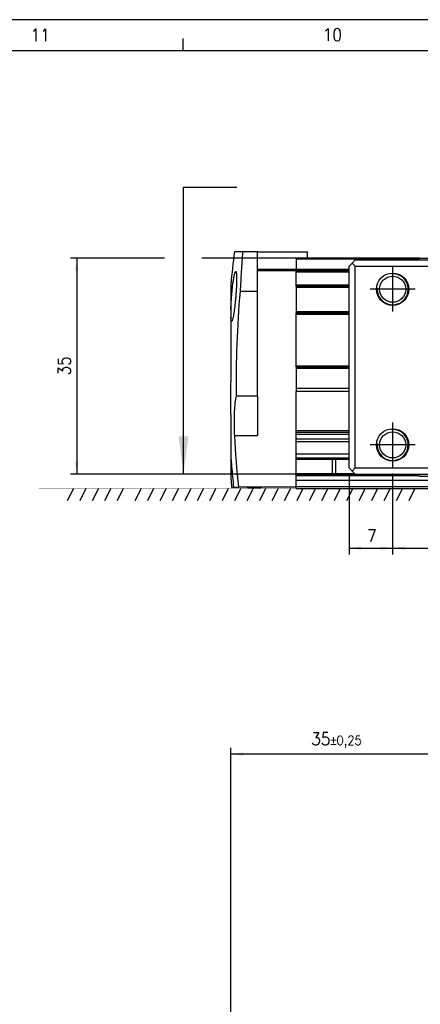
# Model space of a CAD drawing. Header units: millimetres. Extents: x -285 to 1770, y -280 to 203.
# Tile 6 of 29: x -197 to -133, y 45 to 203. Entities that reach past the tile are written whole.
import ezdxf

# ---------------------------------------------------------------- set-up
doc = ezdxf.new("R2010")
doc.units = ezdxf.units.MM
doc.linetypes.add('DOT_CENTER', pattern=[14, 12, -1, 0, -1])
doc.layers.add('1', color=7, linetype='Continuous')
doc.styles.add('CONVERTER_11', font='txt.shx', dxfattribs={"width": 0.9})
doc.dimstyles.new('ME10_DIM_26', dxfattribs={"dimtxt": 2, "dimasz": 2, "dimexe": 1, "dimexo": 1, "dimgap": 1, "dimtad": 1, "dimdsep": 46, "dimtxsty": 'CONVERTER_11', "dimsah": 1, "dimcen": 0.09, "dimclrd": 2, "dimclre": 2, "dimclrt": 2, "dimadec": 0, "dimazin": 0, "dimtol": 1, "dimtp": 0.2, "dimtm": 0.2, "dimtfac": 0.75, "dimtdec": 0, "dimtix": 1, "dimtmove": 0, "dimatfit": 3, "dimfxl": 1, "dimtolj": 1, "dimtzin": 0, "dimarcsym": 0})
doc.dimstyles.new('ME10_DIM_27', dxfattribs={"dimtxt": 2, "dimasz": 2, "dimexe": 1, "dimexo": 1, "dimgap": 1, "dimtad": 1, "dimdsep": 46, "dimtxsty": 'CONVERTER_11', "dimsah": 1, "dimcen": 0.09, "dimclrd": 2, "dimclre": 2, "dimclrt": 2, "dimadec": 0, "dimazin": 0, "dimtfac": 1, "dimtdec": 4, "dimtix": 1, "dimtmove": 0, "dimatfit": 3, "dimfxl": 1, "dimtolj": 1, "dimtzin": 0, "dimarcsym": 0})
doc.dimstyles.new('ME10_DIM_28', dxfattribs={"dimtxt": 2, "dimasz": 2, "dimexe": 1, "dimexo": 1, "dimgap": 1, "dimtad": 1, "dimdec": 0, "dimdsep": 46, "dimtxsty": 'CONVERTER_11', "dimsah": 1, "dimcen": 0.09, "dimclrd": 2, "dimclre": 2, "dimclrt": 2, "dimadec": 0, "dimazin": 0, "dimtfac": 1, "dimtdec": 4, "dimtix": 1, "dimtmove": 0, "dimatfit": 3, "dimfxl": 1, "dimtolj": 1, "dimtzin": 0, "dimarcsym": 0})
doc.dimstyles.new('ME10_DIM_46', dxfattribs={"dimtxt": 2, "dimasz": 2, "dimexe": 1, "dimexo": 1, "dimgap": 1, "dimtad": 1, "dimdsep": 46, "dimtxsty": 'CONVERTER_11', "dimsah": 1, "dimcen": 0.09, "dimclrd": 2, "dimclre": 2, "dimclrt": 2, "dimadec": 0, "dimazin": 0, "dimtol": 1, "dimtp": 0.25, "dimtm": 0.25, "dimtfac": 0.75, "dimtdec": 0, "dimtix": 1, "dimtmove": 0, "dimatfit": 3, "dimfxl": 1, "dimtolj": 1, "dimtzin": 0, "dimarcsym": 0})
doc.dimstyles.get("Standard").update_dxf_attribs({"dimtxt": 0.18, "dimasz": 0.18, "dimexe": 0.18, "dimexo": 0.0625, "dimgap": 0.09, "dimtad": 0, "dimtih": 1, "dimtoh": 1, "dimdec": 4, "dimzin": 0, "dimdsep": 46, "dimtxsty": 'Standard', "dimcen": 0.09, "dimadec": 0, "dimazin": 0, "dimtfac": 1, "dimtdec": 4, "dimtofl": 0, "dimtmove": 0, "dimatfit": 3, "dimfxl": 1, "dimtolj": 1, "dimtzin": 0, "dimarcsym": 0})

# ---------------------------------------------------------------- blocks, each defined once
blk = doc.blocks.new('Marco_a2', base_point=(304.21, -212.02))
at = {"layer": '1', "color": 2, "linetype": 'Continuous'}
for p, q in [((309.21, 202.98), (-284.79, 202.98)), ((-171.06, 197.98), (-171.06, 199.98))]:
    blk.add_line(p, q, dxfattribs=at)
at = {"layer": '1', "color": 7, "linetype": 'Continuous'}
blk.add_line((304.21, 197.98), (-264.79, 197.98), dxfattribs=at)
at = {"layer": '1', "color": 2, "char_height": 2, "attachment_point": 4, "line_spacing_factor": 1.20048, "style": 'CONVERTER_11'}
for s, insert in [('11', (-195.56, 200.53)), ('10', (-148.63, 200.57))]:
    blk.add_mtext(s, dxfattribs=dict(at, insert=insert))
blk = doc.blocks.new('Top', base_point=(304.21, -212.02))
blk.add_blockref('Marco_a2', (304.21, -212.02))
blk = doc.blocks.new('REGLA__4', base_point=(-163.4, 127.69))
at = {"color": 7, "linetype": 'Continuous'}
for p, q in [((-161.5, 165.69), (-162.83, 165.69)), ((-159.1, 165.69), (-161.5, 165.69)), ((-159.1, 165.69), (-151.1, 165.69)), ((-151.1, 164.69), (-152.9, 164.69)), ((-152.9, 164.69), (-152.9, 164.49)), ((-152.9, 164.49), (-152.9, 162.89)), ((-151.1, 164.69), (-151.1, 165.69)), ((-133.1, 164.69), (-151.1, 164.69)), ((-133.1, 164.69), (-130.49, 164.69)), ((-159.1, 162.69), (-152.9, 162.69)), ((-152.9, 162.69), (-144.4, 162.69)), ((-152.9, 162.49), (-152.9, 162.69)), ((-152.9, 160.37), (-152.9, 162.49)), ((-152.9, 160.29), (-152.9, 160.37)), ((-152.9, 160.2), (-152.9, 160.29)), ((-152.9, 160.2), (-152.9, 160)), ((-152.9, 160.2), (-144.4, 160.2)), ((-152.9, 160), (-152.9, 156.1)), ((-147.1, 160.2), (-147.1, 160.29)), ((-159.1, 159.33), (-161.91, 159.33)), ((-159.1, 142.51), (-159.1, 159.33)), ((-152.9, 156.1), (-152.9, 155.9)), ((-152.9, 155.9), (-144.4, 155.9)), ((-152.9, 155.7), (-152.9, 155.9)), ((-152.9, 147.4), (-152.9, 155.7)), ((-163.4, 150.99), (-163.4, 150.06)), ((-163.4, 150.06), (-163.4, 146.26)), ((-152.9, 147.2), (-152.9, 147.4)), ((-152.9, 147.2), (-152.9, 147)), ((-152.9, 147.2), (-144.4, 147.2)), ((-163.4, 146.26), (-163.4, 145.54)), ((-163.4, 145.54), (-163.4, 144.82)), ((-152.9, 147), (-152.9, 143.77)), ((-163.4, 144.82), (-163.4, 144.81)), ((-163.4, 143.38), (-163.4, 144.81)), ((-163.4, 142.27), (-163.4, 143.38)), ((-159.1, 142.51), (-162.53, 142.51)), ((-152.9, 143.77), (-152.9, 143.27)), ((-144.4, 143.27), (-152.9, 143.27)), ((-152.9, 136.97), (-152.9, 143.27)), ((-163.4, 139.56), (-163.4, 142.27)), ((-144.4, 136.97), (-152.9, 136.97)), ((-152.9, 136.75), (-152.9, 136.97)), ((-152.9, 136.75), (-144.4, 136.75)), ((-152.9, 136.72), (-152.9, 136.75)), ((-152.9, 136.72), (-144.4, 136.72)), ((-152.9, 136.5), (-152.9, 136.72)), ((-152.9, 136.38), (-152.9, 136.5)), ((-144.4, 136.38), (-152.9, 136.38)), ((-152.9, 135.96), (-152.9, 136.38)), ((-152.9, 135.59), (-152.9, 135.96)), ((-144.4, 135.59), (-152.9, 135.59)), ((-152.9, 135.2), (-152.9, 135.59)), ((-144.4, 135.2), (-152.9, 135.2)), ((-152.9, 133.2), (-152.9, 135.2)), ((-144.4, 133.2), (-152.9, 133.2)), ((-152.9, 132.62), (-152.9, 133.2)), ((-163.4, 131.27), (-163.4, 129.32)), ((-152.9, 132.42), (-152.9, 132.62)), ((-152.9, 132.42), (-147.1, 132.42)), ((-152.9, 130.12), (-152.9, 132.42)), ((-147.1, 132.42), (-147.1, 130.12)), ((-147.1, 132.42), (-144.4, 132.42)), ((-146.6, 132.42), (-146.6, 130.12)), ((-152.9, 130.12), (-147.1, 130.12)), ((-152.9, 129.92), (-152.9, 130.12)), ((-152.9, 129.71), (-152.9, 129.92)), ((-152.9, 128.99), (-152.9, 129.71)), ((-133.12, 129.71), (-152.9, 129.71)), ((-147.1, 130.12), (-143.52, 130.12)), ((-152.9, 127.99), (-152.9, 128.99)), ((83.74, 128.99), (-152.9, 128.99)), ((-163.28, 127.89), (-163.26, 127.89)), ((-163.26, 127.89), (-162.97, 127.89)), ((-162.97, 127.89), (-162.19, 127.89)), ((-158.6, 127.89), (-162.19, 127.89)), ((-160.3, 127.77), (-158.6, 127.77)), ((-158.6, 127.89), (-158.6, 127.77)), ((-152.9, 127.89), (-158.6, 127.89)), ((-152.9, 127.99), (84.06, 127.99)), ((-152.9, 127.89), (-152.9, 127.99)), ((-152.9, 127.69), (-152.9, 127.89)), ((-152.9, 127.69), (-152.9, 127.89)), ((-152.9, 127.89), (-152.9, 127.89)), ((-152.9, 127.69), (84.26, 127.69))]:
    blk.add_line(p, q, dxfattribs=at)
at = {"color": 3, "linetype": 'Continuous'}
for p, q in [((-133.3, 164.49), (-152.9, 164.49)), ((-159.1, 162.89), (-152.9, 162.89)), ((-152.9, 162.89), (-144.4, 162.89)), ((-152.9, 162.49), (-144.4, 162.49)), ((-152.9, 160.37), (-144.4, 160.37)), ((-152.9, 160), (-144.4, 160)), ((-152.9, 156.1), (-144.4, 156.1)), ((-152.9, 155.7), (-144.4, 155.7)), ((-152.9, 147.4), (-144.4, 147.4)), ((-152.9, 147), (-144.4, 147)), ((-144.4, 143.77), (-152.9, 143.77)), ((-162.83, 136.18), (-159.1, 136.18)), ((-163.28, 131.27), (-163.4, 131.27)), ((-152.9, 132.62), (-144.4, 132.62)), ((-152.9, 129.92), (-133.33, 129.92)), ((-160.3, 127.89), (-160.3, 127.77))]:
    blk.add_line(p, q, dxfattribs=at)
at = {"color": 7, "linetype": 'Continuous'}
for centre, radius, start, end in [((3.87, 144.82), 168, 172.8628, 174.655), ((3.87, 144.82), 166.42, 174.9974, 180.7973), ((3.87, 144.82), 166.92, 182.9671, 185.8201), ((3.87, 144.82), 167.69, 184.6345, 185.7932), ((3.87, 144.82), 167.99, 185.2952, 185.783), ((3.87, 144.82), 168, 185.345, 185.7826), ((-160.3, 128.77), 1, 241.3046, 270)]:
    blk.add_arc(centre, radius, start, end, dxfattribs=at)
for points, knots in [([(-161.5, 165.69), (-161.53, 165.17), (-161.61, 164.12), (-161.72, 162.54), (-161.82, 160.94), (-161.88, 159.87), (-161.91, 159.33)], [0, 0, 0, 0, 1.573376, 3.162606, 4.762647, 6.375487, 6.375487, 6.375487, 6.375487]), ([(-159.1, 162.89), (-159.1, 163.36), (-159.1, 164.3), (-159.1, 165.23), (-159.1, 165.69)], [0, 0, 0, 0, 1.406681, 2.799989, 2.799989, 2.799989, 2.799989]), ([(-159.1, 162.69), (-159.1, 162.73), (-159.1, 162.79), (-159.1, 162.86), (-159.1, 162.89)], [0, 0, 0, 0, 0.1000313, 0.2000001, 0.2000001, 0.2000001, 0.2000001]), ([(-152.9, 162.89), (-152.9, 162.88), (-152.9, 162.86), (-152.9, 162.82), (-152.9, 162.78), (-152.9, 162.75), (-152.9, 162.73), (-152.9, 162.71), (-152.9, 162.7), (-152.9, 162.7), (-152.9, 162.69)], [0, 0, 0, 0, 0.0390169, 0.0765367, 0.1169791, 0.1414214, 0.1662888, 0.1847759, 0.1919354, 0.2, 0.2, 0.2, 0.2]), ([(-163.4, 156.36), (-163.4, 156.45), (-163.39, 156.66), (-163.38, 157.01), (-163.35, 157.46), (-163.32, 157.99), (-163.28, 158.43), (-163.25, 158.78), (-163.23, 159.03), (-163.2, 159.33), (-163.17, 159.68), (-163.13, 160.06), (-163.09, 160.39), (-163.05, 160.69), (-163.01, 160.95), (-162.96, 161.25), (-162.91, 161.57), (-162.86, 161.86), (-162.8, 162.1), (-162.76, 162.26), (-162.72, 162.38), (-162.68, 162.47), (-162.65, 162.54), (-162.62, 162.55), (-162.61, 162.55)], [0, 0, 0, 0, 0.274511, 0.627696, 1.05751, 1.627831, 2.210753, 2.405587, 2.662505, 2.971532, 3.322705, 3.706076, 4.11172, 4.325926, 4.601183, 4.914803, 5.244158, 5.566728, 5.800546, 5.965152, 6.073544, 6.189618, 6.251546, 6.281611, 6.281611, 6.281611, 6.281611]), ([(-162.61, 162.55), (-162.6, 162.54), (-162.56, 162.52), (-162.55, 162.45), (-162.52, 162.37), (-162.51, 162.25), (-162.49, 162.08), (-162.48, 161.9), (-162.47, 161.71), (-162.47, 161.5), (-162.47, 161.21), (-162.48, 160.85), (-162.49, 160.52), (-162.5, 160.24), (-162.51, 160.01), (-162.52, 159.71), (-162.54, 159.37), (-162.57, 158.97), (-162.6, 158.62), (-162.62, 158.32), (-162.65, 158.07), (-162.68, 157.77), (-162.71, 157.42), (-162.75, 157.05), (-162.81, 156.6), (-162.87, 156.12), (-162.95, 155.64), (-163.02, 155.26), (-163.09, 154.96), (-163.14, 154.76), (-163.2, 154.63), (-163.23, 154.56), (-163.26, 154.55), (-163.27, 154.55)], [0, 0, 0, 0, 0.044935, 0.115936, 0.201601, 0.309591, 0.476005, 0.714907, 0.84971, 1.055316, 1.336817, 1.69937, 2.148189, 2.318352, 2.552387, 2.846242, 3.195881, 3.597282, 4.046437, 4.240278, 4.496121, 4.804065, 5.15422, 5.536711, 5.941684, 6.49751, 6.987001, 7.400345, 7.659647, 7.908745, 8.025085, 8.087144, 8.117218, 8.117218, 8.117218, 8.117218]), ([(-159.1, 159.33), (-159.1, 159.9), (-159.1, 161.02), (-159.1, 162.14), (-159.1, 162.69)], [0, 0, 0, 0, 1.688796, 3.361752, 3.361752, 3.361752, 3.361752]), ([(-163.4, 160.47), (-163.4, 160.36), (-163.4, 160.14), (-163.4, 159.65), (-163.4, 158.9), (-163.4, 158.04), (-163.4, 157.16), (-163.4, 156.65), (-163.4, 156.36)], [0, 0, 0, 0, 0.33105, 0.662101, 1.474266, 2.586146, 3.238413, 4.114296, 4.114296, 4.114296, 4.114296]), ([(-146.99, 160.2), (-147, 160.2), (-147, 160.2), (-147.02, 160.22), (-147.03, 160.23), (-147.05, 160.25), (-147.08, 160.27), (-147.09, 160.29), (-147.1, 160.29)], [0, 0, 0, 0, 0.012267, 0.0257126, 0.0526037, 0.0814578, 0.1122568, 0.1443206, 0.1443206, 0.1443206, 0.1443206]), ([(-163.4, 156.36), (-163.4, 156.18), (-163.4, 155.81), (-163.4, 155.43), (-163.4, 155.24)], [0, 0, 0, 0, 0.528619, 1.121144, 1.121144, 1.121144, 1.121144]), ([(-163.4, 155.24), (-163.4, 155.17), (-163.4, 155.05), (-163.4, 154.45), (-163.4, 153.47), (-163.4, 152.18), (-163.4, 151.37), (-163.4, 150.99)], [0, 0, 0, 0, 0.18451, 0.374699, 1.796711, 3.112145, 4.244003, 4.244003, 4.244003, 4.244003]), ([(-163.27, 154.55), (-163.29, 154.57), (-163.34, 154.61), (-163.35, 154.72), (-163.37, 154.85), (-163.39, 155.02), (-163.4, 155.16), (-163.4, 155.24)], [0, 0, 0, 0, 0.0752494, 0.1991822, 0.3071398, 0.4734788, 0.7122633, 0.7122633, 0.7122633, 0.7122633]), ([(-162.53, 142.51), (-162.56, 142.37), (-162.65, 142.01), (-162.74, 141.38), (-162.81, 140.66), (-162.86, 139.87), (-162.88, 139.04), (-162.89, 138.12), (-162.87, 137.16), (-162.84, 136.51), (-162.83, 136.18)], [0, 0, 0, 0, 0.426425, 1.101755, 1.902221, 2.604077, 3.473814, 4.399971, 5.365001, 6.350203, 6.350203, 6.350203, 6.350203]), ([(-159.1, 142.51), (-159.1, 142.32), (-159.1, 141.96), (-159.1, 141.33), (-159.1, 140.66), (-159.1, 139.87), (-159.1, 139.04), (-159.1, 138.16), (-159.1, 137.2), (-159.1, 136.55), (-159.1, 136.18)], [0, 0, 0, 0, 0.551589, 1.084513, 1.882103, 2.582898, 3.451368, 4.376808, 5.218667, 6.324555, 6.324555, 6.324555, 6.324555]), ([(-163.4, 139.56), (-163.4, 139.1), (-163.4, 138.2), (-163.4, 137.02), (-163.4, 136.05), (-163.4, 135.52), (-163.4, 135.27)], [0, 0, 0, 0, 1.377916, 2.698029, 3.534865, 4.285921, 4.285921, 4.285921, 4.285921]), ([(-163.4, 135.27), (-163.4, 135.23), (-163.4, 135.13), (-163.4, 134.9), (-163.4, 134.55), (-163.4, 134.1), (-163.4, 133.62), (-163.4, 133.19), (-163.4, 132.9), (-163.4, 132.74), (-163.4, 132.7), (-163.4, 132.68)], [0, 0, 0, 0, 0.128013, 0.304482, 0.674225, 1.171573, 1.660263, 2.109472, 2.469266, 2.525625, 2.58735, 2.58735, 2.58735, 2.58735]), ([(-163.4, 132.68), (-163.4, 132.49), (-163.4, 132.02), (-163.4, 131.55), (-163.4, 131.27)], [0, 0, 0, 0, 0.591708, 1.412652, 1.412652, 1.412652, 1.412652]), ([(-163.4, 132.68), (-163.39, 132.56), (-163.37, 132.33), (-163.34, 131.99), (-163.31, 131.64), (-163.29, 131.4), (-163.28, 131.27)], [0, 0, 0, 0, 0.372103, 0.697567, 1.027904, 1.41809, 1.41809, 1.41809, 1.41809]), ([(-163.4, 129.32), (-163.4, 129.29), (-163.4, 129.24), (-163.4, 129.19), (-163.4, 129.17)], [0, 0, 0, 0, 0.0964268, 0.1466388, 0.1466388, 0.1466388, 0.1466388])]:
    blk.add_open_spline(points, degree=3, knots=knots, dxfattribs=at)
blk.add_open_spline([(-147.1, 160.29), (-147.58, 160.29), (-148.55, 160.29), (-150, 160.29), (-151.45, 160.29), (-152.42, 160.29), (-152.9, 160.29)], degree=3, dxfattribs=at)
blk = doc.blocks.new('CABEZA__5', base_point=(-144.4, 129.69))
at = {"color": 7, "linetype": 'Continuous'}
for p, q in [((-133.1, 164.69), (-133.4, 164.39)), ((-133.1, 164.69), (-130.49, 164.69)), ((-130.49, 164.69), (-122.85, 164.69)), ((-122.85, 164.69), (-115.95, 164.69)), ((-115.95, 164.69), (-110.2, 164.69)), ((-110.2, 164.69), (-109.9, 164.39)), ((-88.6, 164.69), (-88.9, 164.39)), ((-82.85, 164.69), (-88.6, 164.69)), ((-75.95, 164.69), (-82.85, 164.69)), ((-68.31, 164.69), (-75.95, 164.69)), ((-65.7, 164.69), (-68.31, 164.69)), ((-65.7, 164.69), (-65.4, 164.39)), ((-143.9, 163.89), (-144.4, 163.39)), ((-144.4, 159.93), (-144.4, 163.39)), ((-143.9, 163.89), (-143.4, 164.39)), ((-143.9, 163.89), (-143.4, 163.39)), ((-143.4, 164.39), (-133.4, 164.39)), ((-143.4, 163.39), (-126.4, 163.39)), ((-143.4, 130.99), (-143.4, 163.39)), ((-133.4, 164.39), (-130.69, 164.39)), ((-130.69, 164.39), (-109.9, 164.39)), ((-126.4, 163.89), (-126.4, 163.39)), ((-126.4, 163.89), (-72.4, 163.89)), ((-126.4, 163.39), (-126.4, 161.74)), ((-122.15, 163.47), (-76.64, 163.47)), ((-121.75, 163.14), (-77.05, 163.14)), ((-77.42, 163.39), (-121.38, 163.39)), ((-109.9, 164.39), (-88.9, 164.39)), ((-88.9, 164.39), (-68.11, 164.39)), ((-72.4, 163.89), (-72.4, 163.39)), ((-72.4, 163.39), (-72.4, 161.74)), ((-72.4, 163.39), (-55.4, 163.39)), ((-68.11, 164.39), (-65.4, 164.39)), ((-65.4, 164.39), (-55.4, 164.39)), ((-55.4, 164.39), (-54.9, 163.89)), ((-54.9, 163.89), (-55.4, 163.39)), ((-55.4, 130.99), (-55.4, 163.39)), ((-54.4, 163.39), (-54.9, 163.89)), ((-54.4, 160.02), (-54.4, 163.39)), ((-144.4, 159.03), (-144.4, 159.93)), ((-54.4, 160.02), (-54.4, 159.93)), ((-54.4, 158.68), (-54.4, 159.93)), ((-144.4, 159), (-144.4, 159.03)), ((-144.4, 158.68), (-144.4, 159)), ((-144.4, 158.5), (-144.4, 158.68)), ((-144.4, 157.92), (-144.4, 158.5)), ((-54.4, 158.5), (-54.4, 158.68)), ((-54.4, 157.92), (-54.4, 158.5)), ((-144.4, 157.01), (-144.4, 157.92)), ((-144.4, 144.59), (-144.4, 157.01)), ((-54.4, 157.92), (-54.4, 157.01)), ((-54.4, 144.59), (-54.4, 157.01)), ((-144.4, 144.41), (-144.4, 144.59)), ((-144.4, 144.09), (-144.4, 144.41)), ((-144.4, 143.15), (-144.4, 144.09)), ((-54.4, 144.41), (-54.4, 144.59)), ((-54.4, 144.41), (-54.4, 143.15)), ((-144.4, 138.47), (-144.4, 143.15)), ((-54.4, 143.06), (-54.4, 143.15)), ((-54.4, 142.69), (-54.4, 143.06)), ((-54.4, 142.69), (-54.4, 141.19)), ((-54.4, 137.56), (-54.4, 141.19)), ((-144.4, 130.99), (-144.4, 138.47)), ((-54.4, 137.55), (-54.4, 137.56)), ((-54.4, 137.35), (-54.4, 137.55)), ((-54.4, 130.99), (-54.4, 137.35)), ((-126.4, 132.65), (-126.4, 130.99)), ((-77.05, 131.24), (-121.75, 131.24)), ((-72.4, 132.65), (-72.4, 130.99)), ((-144.4, 130.99), (-143.9, 130.49)), ((-143.4, 130.99), (-143.9, 130.49)), ((-143.4, 129.99), (-143.9, 130.49)), ((-143.4, 130.99), (-126.4, 130.99)), ((-143.4, 129.99), (-133.4, 129.99)), ((-133.1, 129.69), (-133.4, 129.99)), ((-133.4, 129.99), (-130.69, 129.99)), ((-133.1, 129.69), (-130.49, 129.69)), ((-130.69, 129.99), (-109.9, 129.99)), ((-130.49, 129.69), (-110.2, 129.69)), ((-126.4, 130.99), (-126.4, 130.49)), ((-72.4, 130.49), (-126.4, 130.49)), ((-76.64, 130.92), (-122.15, 130.92)), ((-77.42, 130.99), (-121.38, 130.99)), ((-110.2, 129.69), (-109.9, 129.99)), ((-109.9, 129.99), (-88.9, 129.99)), ((-88.9, 129.99), (-68.11, 129.99)), ((-88.9, 129.99), (-88.6, 129.69)), ((-68.31, 129.69), (-88.6, 129.69)), ((-55.4, 130.99), (-72.4, 130.99)), ((-72.4, 130.99), (-72.4, 130.49)), ((-65.7, 129.69), (-68.31, 129.69)), ((-68.11, 129.99), (-65.4, 129.99)), ((-65.7, 129.69), (-65.4, 129.99)), ((-65.4, 129.99), (-55.4, 129.99)), ((-55.4, 130.99), (-54.9, 130.49)), ((-55.4, 129.99), (-54.9, 130.49)), ((-54.9, 130.49), (-54.4, 130.99))]:
    blk.add_line(p, q, dxfattribs=at)
for centre, radius in [((-137.4, 159.69), 2.6), ((-137.4, 159.69), 2.1), ((-121.9, 158.94), 3.25), ((-121.9, 158.94), 2.8), ((-76.9, 158.94), 3.25), ((-76.9, 158.94), 2.8), ((-61.4, 159.69), 2.6), ((-61.4, 159.69), 2.1), ((-121.9, 135.44), 3.25), ((-121.9, 135.44), 2.8), ((-76.9, 135.44), 3.25), ((-76.9, 135.44), 2.8), ((-137.4, 134.69), 2.6), ((-137.4, 134.69), 2.1), ((-61.4, 134.69), 2.6), ((-61.4, 134.69), 2.1)]:
    blk.add_circle(centre, radius, dxfattribs=at)
for centre, radius, start, end in [((-121.75, 158.39), 4.75, 107.6371, 153.3846), ((-99.4, 147.19), 28.52, 145.7925, 146.5328), ((-121.75, 158.4), 4.75, 107.3144, 107.6649), ((-99.4, 147.19), 28.5, 145.9834, 146.4873), ((-121.75, 158.39), 4.75, 89.9978, 107.2861), ((-121.38, 158.02), 5.37, 89.973, 107.7651), ((-77.41, 158.02), 5.37, 72.2349, 90.027), ((-77.05, 158.39), 4.75, 72.7138, 89.9978), ((-99.4, 147.19), 28.52, 33.4672, 34.2075), ((-99.4, 147.19), 28.5, 33.5126, 34.0166), ((-77.04, 158.39), 4.75, 72.3906, 72.7422), ((-77.05, 158.39), 4.75, 26.616, 72.3651), ((-99.4, 147.19), 30.67, 151.6837, 208.3163), ((-99.4, 147.19), 30.54, 152.1539, 153.9157), ((-99.4, 147.19), 30.67, 331.6837, 28.3163), ((-99.4, 147.19), 30.54, 26.0843, 27.8461), ((-99.4, 147.19), 30, 153.4504, 206.5496), ((-99.4, 147.19), 29.75, 153.3847, 206.6153), ((-122.95, 159.55), 0.188, 73.0643, 226.9357), ((-122.71, 160.34), 0.642, 253.0643, 346.9357), ((-121.9, 160.16), 0.188, 13.0643, 166.9357), ((-121.09, 160.34), 0.642, 193.0643, 286.9357), ((-120.85, 159.55), 0.188, 313.0643, 106.9357), ((-77.95, 159.55), 0.188, 73.0643, 226.9357), ((-77.71, 160.34), 0.642, 253.0643, 346.9357), ((-76.9, 160.16), 0.188, 13.0643, 166.9357), ((-76.09, 160.34), 0.642, 193.0643, 286.9357), ((-75.85, 159.55), 0.188, 313.0643, 106.9357), ((-99.4, 147.19), 29.75, 333.3845, 26.6155), ((-99.4, 147.19), 30, 333.4502, 26.5498), ((-122.95, 158.34), 0.188, 133.0643, 286.9357), ((-123.51, 158.94), 0.642, 313.0643, 46.9357), ((-122.71, 157.54), 0.642, 13.0643, 106.9357), ((-121.09, 157.54), 0.642, 73.0643, 166.9357), ((-120.28, 158.94), 0.642, 133.0643, 226.9357), ((-120.85, 158.34), 0.188, 253.0643, 46.9357), ((-77.95, 158.34), 0.188, 133.0643, 286.9357), ((-78.51, 158.94), 0.642, 313.0643, 46.9357), ((-77.71, 157.54), 0.642, 13.0643, 106.9357), ((-76.09, 157.54), 0.642, 73.0643, 166.9357), ((-75.28, 158.94), 0.642, 133.0643, 226.9357), ((-75.85, 158.34), 0.188, 253.0643, 46.9357), ((-121.9, 157.73), 0.188, 193.0643, 346.9357), ((-76.9, 157.73), 0.188, 193.0643, 346.9357), ((-122.95, 136.05), 0.188, 73.0643, 226.9357), ((-122.71, 136.84), 0.642, 253.0643, 346.9357), ((-121.9, 136.66), 0.188, 13.0643, 166.9357), ((-121.09, 136.84), 0.642, 193.0643, 286.9357), ((-120.85, 136.05), 0.188, 313.0643, 106.9357), ((-77.95, 136.05), 0.188, 73.0643, 226.9357), ((-77.71, 136.84), 0.642, 253.0643, 346.9357), ((-76.9, 136.66), 0.188, 13.0643, 166.9357), ((-76.09, 136.84), 0.642, 193.0643, 286.9357), ((-75.85, 136.05), 0.188, 313.0643, 106.9357), ((-122.95, 134.84), 0.188, 133.0643, 286.9357), ((-123.51, 135.44), 0.642, 313.0643, 46.9357), ((-122.71, 134.04), 0.642, 13.0643, 106.9357), ((-121.09, 134.04), 0.642, 73.0643, 166.9357), ((-120.28, 135.44), 0.642, 133.0643, 226.9357), ((-120.85, 134.84), 0.188, 253.0643, 46.9357), ((-77.95, 134.84), 0.188, 133.0643, 286.9357), ((-78.51, 135.44), 0.642, 313.0643, 46.9357), ((-77.71, 134.04), 0.642, 13.0643, 106.9357), ((-76.09, 134.04), 0.642, 73.0643, 166.9357), ((-75.28, 135.44), 0.642, 133.0643, 226.9357), ((-75.85, 134.84), 0.188, 253.0643, 46.9357), ((-99.4, 147.19), 30.54, 206.0843, 207.8461), ((-121.75, 135.99), 4.75, 206.616, 252.3635), ((-121.9, 134.23), 0.188, 193.0643, 346.9357), ((-76.9, 134.23), 0.188, 193.0643, 346.9357), ((-77.05, 135.99), 4.75, 287.6349, 333.384), ((-99.4, 147.19), 30.54, 332.1539, 333.9157), ((-121.75, 135.99), 4.75, 252.3614, 252.7118), ((-99.4, 147.19), 28.52, 213.4622, 214.2025), ((-121.75, 135.99), 4.75, 252.7118, 269.9978), ((-99.39, 147.19), 28.5, 213.503, 214.007), ((-121.38, 136.37), 5.37, 252.2349, 270.027), ((-77.41, 136.37), 5.37, 269.973, 287.7651), ((-77.05, 135.99), 4.75, 270.0022, 287.2862), ((-99.4, 147.19), 28.52, 325.7925, 326.5328), ((-99.4, 147.19), 28.5, 325.9834, 326.4874), ((-77.04, 136), 4.75, 287.2578, 287.6094)]:
    blk.add_arc(centre, radius, start, end, dxfattribs=at)
for points, knots in [([(-130.69, 164.39), (-130.67, 164.42), (-130.64, 164.47), (-130.59, 164.54), (-130.54, 164.62), (-130.51, 164.67), (-130.49, 164.69)], [0, 0, 0, 0, 0.0900762, 0.1799826, 0.2700101, 0.3600426, 0.3600426, 0.3600426, 0.3600426]), ([(-68.31, 164.69), (-68.29, 164.67), (-68.26, 164.62), (-68.21, 164.54), (-68.16, 164.47), (-68.12, 164.42), (-68.11, 164.39)], [0, 0, 0, 0, 0.0900533, 0.1800672, 0.270101, 0.3600651, 0.3600651, 0.3600651, 0.3600651]), ([(-122.15, 163.47), (-122.39, 163.46), (-122.87, 163.44), (-123.61, 163.28), (-124.29, 163.04), (-124.96, 162.69), (-125.52, 162.29), (-126.02, 161.81), (-126.46, 161.28), (-126.69, 160.86), (-126.82, 160.62)], [0, 0, 0, 0, 0.721506, 1.441287, 2.250928, 2.879463, 3.691313, 4.319195, 4.948895, 5.756557, 5.756557, 5.756557, 5.756557]), ([(-126.23, 160.6), (-126.01, 160.97), (-125.65, 161.59), (-124.8, 162.37), (-123.94, 162.92), (-123.26, 163.14), (-122.98, 163.23)], [0, 0, 0, 0, 1.275851, 2.145308, 3.421126, 4.29557, 4.29557, 4.29557, 4.29557]), ([(-123.02, 163.14), (-123.02, 163.15), (-123.01, 163.16), (-123, 163.18), (-122.99, 163.21), (-122.99, 163.22), (-122.98, 163.23)], [0, 0, 0, 0, 0.02562654, 0.05057561, 0.07398386, 0.09673126, 0.09673126, 0.09673126, 0.09673126]), ([(-76.64, 163.47), (-76.4, 163.46), (-75.92, 163.44), (-75.18, 163.28), (-74.5, 163.04), (-73.89, 162.72), (-73.32, 162.33), (-72.81, 161.86), (-72.33, 161.28), (-72.1, 160.86), (-71.97, 160.62)], [0, 0, 0, 0, 0.721506, 1.441287, 2.250928, 2.879463, 3.51128, 4.31919, 4.94889, 5.756552, 5.756552, 5.756552, 5.756552]), ([(-72.56, 160.6), (-72.74, 160.91), (-73.1, 161.53), (-73.93, 162.33), (-74.85, 162.92), (-75.53, 163.14), (-75.81, 163.23)], [0, 0, 0, 0, 1.068741, 2.145793, 3.421612, 4.296056, 4.296056, 4.296056, 4.296056]), ([(-75.77, 163.14), (-75.78, 163.15), (-75.78, 163.16), (-75.79, 163.18), (-75.8, 163.21), (-75.81, 163.22), (-75.81, 163.23)], [0, 0, 0, 0, 0.025617, 0.05055661, 0.07395566, 0.09669395, 0.09669395, 0.09669395, 0.09669395]), ([(-126.4, 161.74), (-126.4, 161.72), (-126.4, 161.67), (-126.4, 161.6), (-126.4, 161.53), (-126.4, 161.48), (-126.4, 161.46)], [0, 0, 0, 0, 0.0720751, 0.141903, 0.213819, 0.2846125, 0.2846125, 0.2846125, 0.2846125]), ([(-72.4, 161.46), (-72.4, 161.48), (-72.4, 161.53), (-72.4, 161.6), (-72.4, 161.67), (-72.4, 161.72), (-72.4, 161.74)], [0, 0, 0, 0, 0.0704321, 0.1427095, 0.2139459, 0.2846125, 0.2846125, 0.2846125, 0.2846125]), ([(-126.82, 133.77), (-126.69, 133.53), (-126.46, 133.11), (-126, 132.55), (-125.5, 132.08), (-124.91, 131.67), (-124.26, 131.34), (-123.58, 131.1), (-122.87, 130.95), (-122.39, 130.93), (-122.15, 130.92)], [0, 0, 0, 0, 0.807688, 1.437402, 2.155277, 2.877169, 3.594616, 4.315384, 5.03516, 5.75666, 5.75666, 5.75666, 5.75666]), ([(-126.4, 132.93), (-126.4, 132.91), (-126.4, 132.86), (-126.4, 132.79), (-126.4, 132.72), (-126.4, 132.67), (-126.4, 132.65)], [0, 0, 0, 0, 0.0707838, 0.1427095, 0.2125582, 0.2846125, 0.2846125, 0.2846125, 0.2846125]), ([(-122.98, 131.16), (-123.32, 131.28), (-124.01, 131.5), (-124.85, 132.06), (-125.65, 132.8), (-126.01, 133.42), (-126.23, 133.79)], [0, 0, 0, 0, 1.079352, 2.150692, 3.020148, 4.296, 4.296, 4.296, 4.296]), ([(-76.64, 130.92), (-76.4, 130.93), (-75.92, 130.95), (-75.24, 131.1), (-74.56, 131.33), (-73.88, 131.66), (-73.27, 132.1), (-72.77, 132.58), (-72.33, 133.11), (-72.1, 133.53), (-71.97, 133.77)], [0, 0, 0, 0, 0.7215, 1.441276, 2.073194, 2.879438, 3.691276, 4.319151, 4.948865, 5.756553, 5.756553, 5.756553, 5.756553]), ([(-75.81, 131.16), (-75.47, 131.28), (-74.79, 131.5), (-73.88, 132.1), (-73.1, 132.85), (-72.74, 133.48), (-72.56, 133.79)], [0, 0, 0, 0, 1.079352, 2.150692, 3.227744, 4.296486, 4.296486, 4.296486, 4.296486]), ([(-72.4, 132.65), (-72.4, 132.67), (-72.4, 132.72), (-72.4, 132.79), (-72.4, 132.86), (-72.4, 132.91), (-72.4, 132.93)], [0, 0, 0, 0, 0.0714152, 0.141903, 0.2127252, 0.2846125, 0.2846125, 0.2846125, 0.2846125]), ([(-122.98, 131.16), (-122.99, 131.17), (-122.99, 131.18), (-123, 131.2), (-123.01, 131.23), (-123.02, 131.24), (-123.02, 131.25)], [0, 0, 0, 0, 0.02274741, 0.04615565, 0.07110471, 0.09673126, 0.09673126, 0.09673126, 0.09673126]), ([(-75.81, 131.16), (-75.81, 131.17), (-75.8, 131.18), (-75.79, 131.2), (-75.78, 131.23), (-75.78, 131.24), (-75.77, 131.25)], [0, 0, 0, 0, 0.0227383, 0.04613734, 0.07107695, 0.09669395, 0.09669395, 0.09669395, 0.09669395]), ([(-130.69, 129.99), (-130.67, 129.97), (-130.64, 129.92), (-130.59, 129.84), (-130.54, 129.77), (-130.51, 129.72), (-130.49, 129.69)], [0, 0, 0, 0, 0.0901112, 0.1799867, 0.2700986, 0.3600426, 0.3600426, 0.3600426, 0.3600426]), ([(-68.31, 129.69), (-68.29, 129.72), (-68.26, 129.77), (-68.21, 129.84), (-68.16, 129.92), (-68.12, 129.97), (-68.11, 129.99)], [0, 0, 0, 0, 0.0899221, 0.1800712, 0.2699355, 0.3600651, 0.3600651, 0.3600651, 0.3600651])]:
    blk.add_open_spline(points, degree=3, knots=knots, dxfattribs=at)
at = {"color": 3, "linetype": 'Continuous'}
for points, knots in [([(-122.15, 163.47), (-122.15, 163.46), (-122.13, 163.46), (-122, 163.45), (-121.74, 163.43), (-121.5, 163.41), (-121.38, 163.39)], [0, 0, 0, 0, 0.0215541, 0.0431106, 0.4097698, 0.7771559, 0.7771559, 0.7771559, 0.7771559]), ([(-76.64, 163.47), (-76.65, 163.46), (-76.66, 163.46), (-76.8, 163.45), (-77.05, 163.43), (-77.29, 163.41), (-77.42, 163.39)], [0, 0, 0, 0, 0.0215642, 0.0431308, 0.4099621, 0.7775203, 0.7775203, 0.7775203, 0.7775203]), ([(-126.82, 160.62), (-126.8, 160.62), (-126.75, 160.62), (-126.68, 160.62), (-126.6, 160.61), (-126.53, 160.61), (-126.45, 160.61), (-126.38, 160.61), (-126.31, 160.61), (-126.26, 160.6), (-126.23, 160.6)], [0, 0, 0, 0, 0.0735349, 0.1471112, 0.2207295, 0.2943901, 0.3680936, 0.4418402, 0.5156301, 0.5894636, 0.5894636, 0.5894636, 0.5894636]), ([(-71.97, 160.62), (-72, 160.62), (-72.04, 160.62), (-72.12, 160.62), (-72.19, 160.61), (-72.27, 160.61), (-72.34, 160.61), (-72.41, 160.61), (-72.49, 160.61), (-72.54, 160.6), (-72.56, 160.6)], [0, 0, 0, 0, 0.0735688, 0.147179, 0.2208311, 0.2945255, 0.3682629, 0.4420434, 0.5158671, 0.5897345, 0.5897345, 0.5897345, 0.5897345]), ([(-126.23, 133.79), (-126.26, 133.78), (-126.31, 133.78), (-126.38, 133.78), (-126.45, 133.78), (-126.53, 133.78), (-126.6, 133.77), (-126.68, 133.77), (-126.75, 133.77), (-126.8, 133.77), (-126.82, 133.77)], [0, 0, 0, 0, 0.0738335, 0.1476233, 0.22137, 0.2950735, 0.3687341, 0.4423523, 0.5159287, 0.5894635, 0.5894635, 0.5894635, 0.5894635]), ([(-72.56, 133.79), (-72.54, 133.78), (-72.49, 133.78), (-72.41, 133.78), (-72.34, 133.78), (-72.27, 133.78), (-72.19, 133.77), (-72.12, 133.77), (-72.04, 133.77), (-72, 133.77), (-71.97, 133.77)], [0, 0, 0, 0, 0.0738673, 0.147691, 0.2214715, 0.2952089, 0.3689034, 0.4425555, 0.5161657, 0.5897345, 0.5897345, 0.5897345, 0.5897345]), ([(-121.38, 130.99), (-121.5, 130.98), (-121.74, 130.96), (-122, 130.94), (-122.13, 130.93), (-122.15, 130.92), (-122.15, 130.92)], [0, 0, 0, 0, 0.3673857, 0.7340446, 0.7556014, 0.7771559, 0.7771559, 0.7771559, 0.7771559]), ([(-77.42, 130.99), (-77.29, 130.98), (-77.05, 130.96), (-76.8, 130.94), (-76.66, 130.93), (-76.65, 130.92), (-76.64, 130.92)], [0, 0, 0, 0, 0.3675578, 0.7343887, 0.7559557, 0.7775203, 0.7775203, 0.7775203, 0.7775203])]:
    blk.add_open_spline(points, degree=3, knots=knots, dxfattribs=at)
at = {"layer": '1', "color": 2, "linetype": 'DOT_CENTER'}
for p, q in [((-137.4, 163.29), (-137.4, 156.09)), ((-121.9, 163.19), (-121.9, 154.69)), ((-76.9, 163.19), (-76.9, 154.69)), ((-61.4, 163.29), (-61.4, 156.09)), ((-133.8, 159.69), (-141, 159.69)), ((-57.8, 159.69), (-65, 159.69)), ((-117.65, 158.94), (-126.15, 158.94)), ((-72.65, 158.94), (-81.15, 158.94)), ((-121.9, 139.69), (-121.9, 131.19)), ((-76.9, 139.69), (-76.9, 131.19)), ((-137.4, 138.29), (-137.4, 131.09)), ((-61.4, 138.29), (-61.4, 131.09)), ((-133.8, 134.69), (-141, 134.69)), ((-117.65, 135.44), (-126.15, 135.44)), ((-57.8, 134.69), (-94.74, 134.69)), ((-72.65, 135.44), (-81.15, 135.44))]:
    blk.add_line(p, q, dxfattribs=at)
at = {"layer": '1', "color": 30, "linetype": 'Continuous'}
for centre in [(-137.4, 159.69), (-61.4, 159.69), (-137.4, 134.69), (-61.4, 134.69)]:
    blk.add_arc(centre, 2.5, 175, 95, dxfattribs=at)
blk = doc.blocks.new('Regla_G2_cm1140__6', base_point=(-163.4, 127.69))
for name, p in [('REGLA__4', (-163.4, 127.69)), ('CABEZA__5', (-144.4, 129.69))]:
    blk.add_blockref(name, p)
blk = doc.blocks.new('*D67')
at = {"layer": '1', "color": 2, "linetype": 'Continuous'}
for p, q in [((-137.4, 130.09), (-137.4, 117.12)), ((-61.4, 130.09), (-61.4, 117.12)), ((-137.4, 118.12), (-61.4, 118.12))]:
    blk.add_line(p, q, dxfattribs=at)
at = {"layer": '1', "color": 2}
for points in [[(-135.4, 118.38), (-135.4, 117.85), (-137.4, 118.12)], [(-63.4, 117.85), (-63.4, 118.38), (-61.4, 118.12)]]:
    blk.add_solid(points, dxfattribs=at)
at = {"layer": '1', "color": 2, "insert": (-103.31, 119.12), "char_height": 2, "attachment_point": 7, "rotation": 0.0001, "line_spacing_factor": 0.60024, "style": 'CONVERTER_11'}
blk.add_mtext('\\C2;76\\C2;\\H1.5;{\\Fgdt;`}0,2', dxfattribs=at)
blk = doc.blocks.new('*D68')
at = {"layer": '1', "color": 2, "linetype": 'Continuous'}
for p, q in [((-144.4, 129.99), (-144.4, 117.12)), ((-137.4, 130.09), (-137.4, 117.12)), ((-144.4, 118.12), (-137.4, 118.12))]:
    blk.add_line(p, q, dxfattribs=at)
at = {"layer": '1', "color": 2}
for points in [[(-142.4, 118.38), (-142.4, 117.85), (-144.4, 118.12)], [(-139.4, 117.85), (-139.4, 118.38), (-137.4, 118.12)]]:
    blk.add_solid(points, dxfattribs=at)
at = {"layer": '1', "color": 2, "insert": (-141.5, 119.12), "char_height": 2, "attachment_point": 7, "rotation": 0.0001, "line_spacing_factor": 0.60024, "style": 'CONVERTER_11'}
blk.add_mtext('7', dxfattribs=at)
blk = doc.blocks.new('*D69')
at = {"layer": '1', "color": 2, "linetype": 'Continuous'}
for p, q in [((-174.08, 164.69), (-189.14, 164.69)), ((-188.14, 164.69), (-188.14, 129.99)), ((-152.1, 164.69), (-168.06, 164.69)), ((-144.4, 129.99), (-189.14, 129.99))]:
    blk.add_line(p, q, dxfattribs=at)
at = {"layer": '1', "color": 2}
for points in [[(-187.88, 162.69), (-188.41, 162.69), (-188.14, 164.69)], [(-188.41, 131.99), (-187.88, 131.99), (-188.14, 129.99)]]:
    blk.add_solid(points, dxfattribs=at)
at = {"layer": '1', "color": 2, "insert": (-189.14, 145.84), "char_height": 2, "attachment_point": 7, "rotation": 90, "line_spacing_factor": 0.60024, "style": 'CONVERTER_11'}
blk.add_mtext('35', dxfattribs=at)
blk = doc.blocks.new('*D85')
at = {"layer": '1', "color": 2, "linetype": 'Continuous'}
for p, q in [((-163.4, 19.97), (-163.4, 86.04)), ((-128.4, 45.33), (-128.4, 86.04)), ((-128.4, 85.04), (-163.4, 85.04))]:
    blk.add_line(p, q, dxfattribs=at)
at = {"layer": '1', "color": 2}
for points in [[(-161.4, 85.31), (-161.4, 84.78), (-163.4, 85.04)], [(-130.4, 84.78), (-130.4, 85.31), (-128.4, 85.04)]]:
    blk.add_solid(points, dxfattribs=at)
at = {"layer": '1', "color": 2, "insert": (-150.49, 86.04), "char_height": 2, "attachment_point": 7, "rotation": 0.0001, "line_spacing_factor": 0.60024, "style": 'CONVERTER_11'}
blk.add_mtext('\\C2;35\\C2;\\H1.5;{\\Fgdt;`}0,25', dxfattribs=at)
blk = doc.blocks.new('E', base_point=(17, 145.236))
at = {"layer": '1', "color": 2, "linetype": 'Continuous'}
for p, q in [((-188.675, 127.695), (-189.675, 125.695)), ((-186.675, 127.695), (-187.675, 125.695)), ((-184.675, 127.695), (-185.675, 125.695)), ((-182.675, 127.695), (-183.675, 125.695)), ((-180.675, 127.695), (-181.675, 125.695)), ((-177.81, 127.695), (-178.81, 125.695)), ((-175.81, 127.695), (-176.81, 125.695)), ((-173.81, 127.695), (-174.81, 125.695)), ((-171.81, 127.695), (-172.81, 125.695)), ((-169.81, 127.695), (-170.81, 125.695)), ((-167.81, 127.695), (-168.81, 125.695)), ((-165.81, 127.695), (-166.81, 125.695)), ((-163.81, 127.695), (-164.81, 125.695)), ((-161.81, 127.695), (-162.81, 125.695)), ((-159.81, 127.695), (-160.81, 125.695)), ((-157.81, 127.695), (-158.81, 125.695)), ((-155.81, 127.695), (-156.81, 125.695)), ((-153.81, 127.695), (-154.81, 125.695)), ((-151.81, 127.695), (-152.81, 125.695)), ((-149.81, 127.695), (-150.81, 125.695)), ((-147.81, 127.695), (-148.81, 125.695)), ((-145.81, 127.695), (-146.81, 125.695)), ((-143.81, 127.695), (-144.81, 125.695)), ((-141.81, 127.695), (-142.81, 125.695)), ((-139.81, 127.695), (-140.81, 125.695)), ((-137.81, 127.695), (-138.81, 125.695)), ((-135.81, 127.695), (-136.81, 125.695)), ((-133.81, 127.695), (-134.81, 125.695))]:
    blk.add_line(p, q, dxfattribs=at)
at = {"layer": '1', "color": 2, "linetype": 'Continuous', "const_width": 0.1}
blk.add_lwpolyline([(-194.216, 127.695), (128.218, 127.695)], dxfattribs=at)
at = {"layer": '1', "color": 2}
blk.add_solid([(-171.794, 136.087), (-170.214, 136.087), (-171.004, 130.087)], dxfattribs=at)
blk.add_blockref('Regla_G2_cm1140__6', (-163.401, 127.695))
at = {"layer": '1'}
dim = blk.add_linear_dim(base=(-188.143, 164.695), p1=(-143.397, 129.995), p2=(-151.1, 164.695), angle=90, dimstyle='ME10_DIM_28', dxfattribs=at)
dim.commit()
dim.dimension.update_dxf_attribs({"geometry": '*D69', "text_midpoint": (-190.143, 147.345), "text_rotation": 90})
for base, p1, p2, dimstyle, picture, middle in [((-144.397, 118.116), (-137.397, 131.095), (-144.397, 130.995), 'ME10_DIM_27', '*D68', (-140.897, 120.116)), ((-137.397, 118.116), (-61.398, 131.095), (-137.397, 131.095), 'ME10_DIM_26', '*D67', (-99.397, 120.116))]:
    dim = blk.add_linear_dim(base=base, p1=p1, p2=p2, dimstyle=dimstyle, dxfattribs=at)
    dim.commit()
    dim.dimension.update_dxf_attribs({"geometry": picture, "text_midpoint": middle, "text_rotation": 0.00014})
at = {"layer": '1', "color": 2, "linetype": 'Continuous', "has_arrowhead": 0}
blk.add_leader([(-171.004, 130.087), (-171.004, 176.064), (-162.418, 176.064)], dimstyle='Standard', dxfattribs=at)
blk = doc.blocks.new('A__38', base_point=(17, 1))
at = {"layer": '1'}
dim = blk.add_linear_dim(base=(-128.402, 85.042), p1=(-163.401, 18.974), p2=(-128.402, 44.327), dimstyle='ME10_DIM_46', dxfattribs=at)
dim.commit()
dim.dimension.update_dxf_attribs({"geometry": '*D85', "text_midpoint": (-145.902, 87.042), "text_rotation": 0.00014})

msp = doc.modelspace()

# ---------------------------------------------------------------- block references
for name, p in [('Top', (304.21, -212.02)), ('E', (17, 145.24)), ('A__38', (17, 1))]:
    msp.add_blockref(name, p)

doc.saveas('drawing.dxf')
